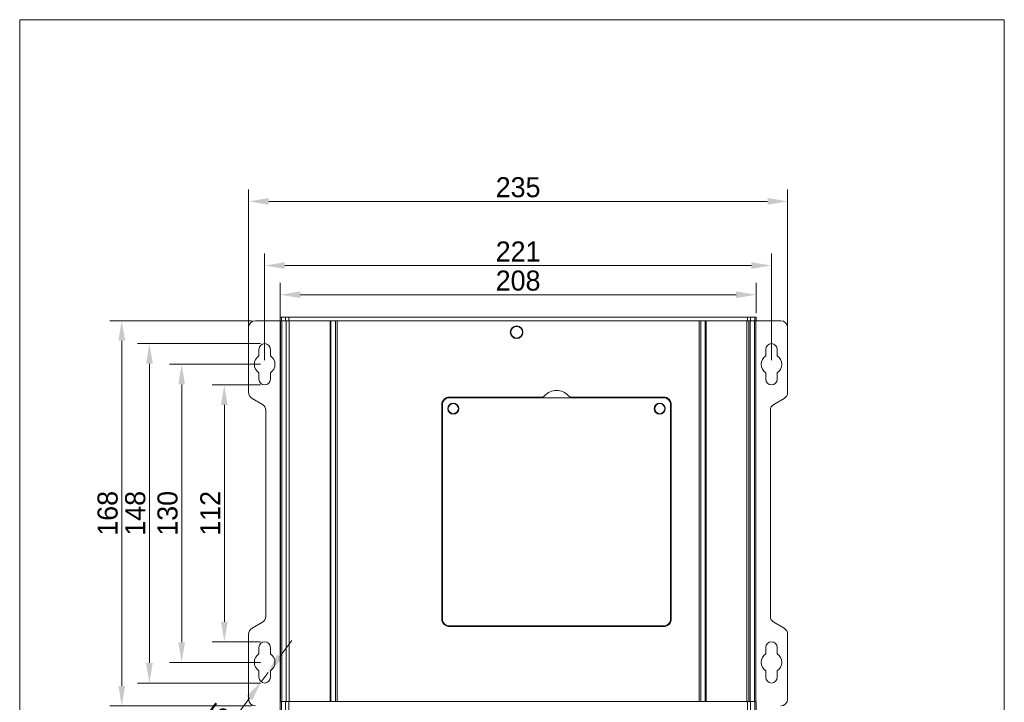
# Model space of a CAD drawing. Header units: millimetres. Extents: x 10000 to 10429, y -3552 to -3104.
# Tile 47 of 47: x 10000 to 10429, y -3402 to -3104. Entities that reach past the tile are written whole.
import ezdxf

# ---------------------------------------------------------------- set-up
doc = ezdxf.new("R2010")
doc.units = ezdxf.units.MM
doc.layers.get('Defpoints').update_dxf_attribs({"lineweight": 18})
doc.layers.add('1', color=7, linetype='Continuous', true_color=0xffffff)
doc.layers.add('7标注层', color=4, linetype='Continuous', lineweight=18)
doc.styles.add('3.5', font='txt', dxfattribs={"height": 8.75})
doc.dimstyles.new('ISO-3.5', dxfattribs={"dimtxt": 8.75, "dimasz": 8.75, "dimexe": 5.25, "dimexo": 1.75, "dimgap": 1.75, "dimtad": 1, "dimdsep": 46, "dimtxsty": '3.5', "dimcen": 8.75, "dimclrd": 256, "dimclre": 256, "dimclrt": 256, "dimadec": 1, "dimazin": 0, "dimtp": 2e-09, "dimtm": 1.1e-09, "dimtfac": 1, "dimtmove": 0, "dimatfit": 3, "dimfxl": 0, "dimtolj": 1, "dimlwd": -1, "dimlwe": -1, "dimarcsym": 0})

# ---------------------------------------------------------------- blocks, each defined once
blk = doc.blocks.new('*D57')
at = {"layer": '7标注层', "transparency": 16777216}
for p, q in [((10106.37, -3252.91), (10106.37, -3206.34)), ((10327.37, -3252.91), (10327.37, -3206.34)), ((10115.12, -3211.59), (10318.62, -3211.59))]:
    blk.add_line(p, q, dxfattribs=at)
for points in [[(10115.12, -3210.13), (10115.12, -3213.04), (10106.37, -3211.59)], [(10318.62, -3210.13), (10318.62, -3213.04), (10327.37, -3211.59)]]:
    blk.add_solid(points, dxfattribs=at)
at = {"layer": 'Defpoints', "color": 0, "transparency": 16777216}
for p in [(10327.37, -3211.59), (10106.37, -3254.66), (10327.37, -3254.66)]:
    blk.add_point(p, dxfattribs=at)
at = {"layer": '7标注层', "transparency": 16777216, "insert": (10216.87, -3205.46), "char_height": 8.75, "attachment_point": 5, "style": '3.5'}
blk.add_mtext('\\A1;221', dxfattribs=at)
blk = doc.blocks.new('*D58')
at = {"layer": '7标注层', "transparency": 16777216}
for p, q in [((10104.62, -3254.66), (10064.94, -3254.66)), ((10070.19, -3263.41), (10070.19, -3375.91)), ((10104.62, -3384.66), (10064.94, -3384.66))]:
    blk.add_line(p, q, dxfattribs=at)
for points in [[(10068.73, -3263.41), (10071.65, -3263.41), (10070.19, -3254.66)], [(10068.73, -3375.91), (10071.65, -3375.91), (10070.19, -3384.66)]]:
    blk.add_solid(points, dxfattribs=at)
at = {"layer": 'Defpoints', "color": 0, "transparency": 16777216}
for p in [(10106.37, -3254.66), (10070.19, -3384.66), (10106.37, -3384.66)]:
    blk.add_point(p, dxfattribs=at)
at = {"layer": '7标注层', "transparency": 16777216, "insert": (10064.06, -3319.66), "char_height": 8.75, "attachment_point": 5, "rotation": 90, "style": '3.5'}
blk.add_mtext('\\A1;130', dxfattribs=at)
blk = doc.blocks.new('*D59')
at = {"layer": '7标注层', "transparency": 16777216}
for p, q in [((10099.37, -3246.41), (10099.37, -3178.36)), ((10334.37, -3246.41), (10334.37, -3178.36)), ((10108.12, -3183.61), (10325.62, -3183.61))]:
    blk.add_line(p, q, dxfattribs=at)
for points in [[(10108.12, -3182.15), (10108.12, -3185.07), (10099.37, -3183.61)], [(10325.62, -3182.15), (10325.62, -3185.07), (10334.37, -3183.61)]]:
    blk.add_solid(points, dxfattribs=at)
at = {"layer": 'Defpoints', "color": 0, "transparency": 16777216}
for p in [(10334.37, -3183.61), (10099.37, -3248.16), (10334.37, -3248.16)]:
    blk.add_point(p, dxfattribs=at)
at = {"layer": '7标注层', "transparency": 16777216, "insert": (10216.87, -3177.49), "char_height": 8.75, "attachment_point": 5, "style": '3.5'}
blk.add_mtext('\\A1;235', dxfattribs=at)
blk = doc.blocks.new('*D60')
at = {"layer": '7标注层', "transparency": 16777216}
for p, q in [((10113.17, -3236.9), (10113.17, -3219.08)), ((10320.67, -3232.41), (10320.67, -3219.08)), ((10121.92, -3224.33), (10311.92, -3224.33))]:
    blk.add_line(p, q, dxfattribs=at)
for points in [[(10121.92, -3222.87), (10121.92, -3225.78), (10113.17, -3224.33)], [(10311.92, -3222.87), (10311.92, -3225.78), (10320.67, -3224.33)]]:
    blk.add_solid(points, dxfattribs=at)
at = {"layer": 'Defpoints', "color": 0, "transparency": 16777216}
for p in [(10320.67, -3224.33), (10320.67, -3234.16), (10113.17, -3238.65)]:
    blk.add_point(p, dxfattribs=at)
at = {"layer": '7标注层', "transparency": 16777216, "insert": (10216.87, -3218.2), "char_height": 8.75, "attachment_point": 5, "style": '3.5'}
blk.add_mtext('\\A1;208', dxfattribs=at)
blk = doc.blocks.new('*D61')
at = {"layer": '7标注层', "transparency": 16777216}
for p, q in [((10100.62, -3235.66), (10038.82, -3235.66)), ((10044.07, -3244.41), (10044.07, -3394.91)), ((10100.62, -3403.66), (10038.82, -3403.66))]:
    blk.add_line(p, q, dxfattribs=at)
for points in [[(10042.61, -3244.41), (10045.53, -3244.41), (10044.07, -3235.66)], [(10042.61, -3394.91), (10045.53, -3394.91), (10044.07, -3403.66)]]:
    blk.add_solid(points, dxfattribs=at)
at = {"layer": 'Defpoints', "color": 0, "transparency": 16777216}
for p in [(10102.37, -3235.66), (10044.07, -3403.66), (10102.37, -3403.66)]:
    blk.add_point(p, dxfattribs=at)
at = {"layer": '7标注层', "transparency": 16777216, "insert": (10037.94, -3319.66), "char_height": 8.75, "attachment_point": 5, "rotation": 90, "style": '3.5'}
blk.add_mtext('\\A1;168', dxfattribs=at)
blk = doc.blocks.new('*D62')
at = {"layer": '7标注层', "transparency": 16777216}
for p, q in [((10104.62, -3263.66), (10083.54, -3263.66)), ((10088.79, -3272.41), (10088.79, -3366.91)), ((10104.62, -3375.66), (10083.54, -3375.66))]:
    blk.add_line(p, q, dxfattribs=at)
for points in [[(10087.33, -3272.41), (10090.25, -3272.41), (10088.79, -3263.66)], [(10087.33, -3366.91), (10090.25, -3366.91), (10088.79, -3375.66)]]:
    blk.add_solid(points, dxfattribs=at)
at = {"layer": 'Defpoints', "color": 0, "transparency": 16777216}
for p in [(10106.37, -3263.66), (10088.79, -3375.66), (10106.37, -3375.66)]:
    blk.add_point(p, dxfattribs=at)
at = {"layer": '7标注层', "transparency": 16777216, "insert": (10082.66, -3319.66), "char_height": 8.75, "attachment_point": 5, "rotation": 90, "style": '3.5'}
blk.add_mtext('\\A1;112', dxfattribs=at)
blk = doc.blocks.new('*D63')
at = {"layer": '7标注层', "transparency": 16777216}
for p, q in [((10104.62, -3245.66), (10050.87, -3245.66)), ((10056.12, -3254.41), (10056.12, -3384.91)), ((10104.62, -3393.66), (10050.87, -3393.66))]:
    blk.add_line(p, q, dxfattribs=at)
for points in [[(10054.66, -3254.41), (10057.58, -3254.41), (10056.12, -3245.66)], [(10054.66, -3384.91), (10057.58, -3384.91), (10056.12, -3393.66)]]:
    blk.add_solid(points, dxfattribs=at)
at = {"layer": 'Defpoints', "color": 0, "transparency": 16777216}
for p in [(10106.37, -3245.66), (10056.12, -3393.66), (10106.37, -3393.66)]:
    blk.add_point(p, dxfattribs=at)
at = {"layer": '7标注层', "transparency": 16777216, "insert": (10049.99, -3319.66), "char_height": 8.75, "attachment_point": 5, "rotation": 90, "style": '3.5'}
blk.add_mtext('\\A1;148', dxfattribs=at)
blk = doc.blocks.new('*D64')
at = {"layer": '7标注层', "transparency": 16777216}
for p, q in [((10113.05, -3382.1), (10118.23, -3375.06)), ((10107.86, -3389.15), (10104.89, -3393.18)), ((10084.5, -3420.87), (10099.7, -3400.22))]:
    blk.add_line(p, q, dxfattribs=at)
for points in [[(10111.87, -3381.24), (10114.22, -3382.97), (10107.86, -3389.15)], [(10098.53, -3399.36), (10100.88, -3401.09), (10104.89, -3393.18)]]:
    blk.add_solid(points, dxfattribs=at)
at = {"layer": 'Defpoints', "color": 0, "transparency": 16777216}
for p in [(10107.86, -3389.15), (10104.89, -3393.18)]:
    blk.add_point(p, dxfattribs=at)
at = {"layer": '7标注层', "transparency": 16777216, "insert": (10084.58, -3410.44), "char_height": 8.75, "attachment_point": 5, "rotation": 53.6326, "style": '3.5'}
blk.add_mtext('\\A1;∅5', dxfattribs=at)

msp = doc.modelspace()

# ---------------------------------------------------------------- linework, layer by layer
at = {"layer": '1', "color": 7, "linetype": 'Continuous', "lineweight": 18}
for p, q in [((10113.075, -3235.663), (10102.375, -3235.663)), ((10113.075, -3234.163), (10113.661, -3234.163)), ((10113.075, -3235.663), (10113.075, -3234.163)), ((10113.661, -3235.663), (10113.075, -3235.663)), ((10113.175, -3235.663), (10113.175, -3401.662)), ((10113.275, -3235.663), (10113.275, -3401.663)), ((10113.661, -3234.163), (10115.489, -3234.163)), ((10113.661, -3234.163), (10113.661, -3235.663)), ((10115.489, -3235.663), (10113.661, -3235.663)), ((10113.861, -3401.663), (10113.861, -3235.663)), ((10115.489, -3234.163), (10116.903, -3234.163)), ((10115.489, -3235.663), (10115.489, -3234.163)), ((10116.903, -3235.663), (10115.489, -3235.663)), ((10115.689, -3235.663), (10115.689, -3401.663)), ((10316.846, -3234.163), (10116.903, -3234.163)), ((10116.903, -3234.163), (10116.903, -3235.663)), ((10316.846, -3235.663), (10116.903, -3235.663)), ((10117.103, -3401.663), (10117.103, -3235.663)), ((10134.875, -3235.663), (10134.875, -3401.663)), ((10135.275, -3401.663), (10135.275, -3235.663)), ((10137.23, -3235.663), (10137.23, -3401.663)), ((10137.952, -3235.663), (10137.952, -3401.663)), ((10295.798, -3401.663), (10295.798, -3235.663)), ((10296.519, -3401.663), (10296.519, -3235.663)), ((10298.475, -3235.663), (10298.475, -3401.663)), ((10298.875, -3235.663), (10298.875, -3401.663)), ((10316.646, -3401.663), (10316.646, -3235.663)), ((10316.846, -3234.163), (10318.261, -3234.163)), ((10316.846, -3235.663), (10316.846, -3234.163)), ((10318.046, -3235.663), (10316.846, -3235.663)), ((10317.518, -3401.663), (10317.518, -3235.663)), ((10318.046, -3235.663), (10318.061, -3235.663)), ((10318.061, -3235.663), (10318.061, -3401.663)), ((10318.261, -3235.663), (10318.061, -3235.663)), ((10318.261, -3234.163), (10320.089, -3234.163)), ((10318.261, -3234.163), (10318.261, -3235.663)), ((10320.089, -3235.663), (10318.261, -3235.663)), ((10319.889, -3401.663), (10319.889, -3235.663)), ((10320.089, -3234.163), (10320.675, -3234.163)), ((10320.089, -3235.663), (10320.089, -3234.163)), ((10320.675, -3235.663), (10320.089, -3235.663)), ((10320.475, -3235.663), (10320.475, -3401.663)), ((10320.575, -3401.662), (10320.575, -3235.663)), ((10320.675, -3234.163), (10320.675, -3235.663)), ((10331.375, -3235.663), (10320.675, -3235.663)), ((10099.375, -3238.663), (10099.375, -3266.931)), ((10334.375, -3266.931), (10334.375, -3238.663)), ((10103.875, -3250.921), (10103.875, -3248.163)), ((10108.875, -3248.163), (10108.875, -3250.921)), ((10324.875, -3248.163), (10324.875, -3250.921)), ((10329.875, -3250.921), (10329.875, -3248.163)), ((10103.875, -3261.163), (10103.875, -3258.404)), ((10108.875, -3258.404), (10108.875, -3261.163)), ((10324.875, -3258.404), (10324.875, -3261.163)), ((10329.875, -3261.163), (10329.875, -3258.404)), ((10100.875, -3269.529), (10105.375, -3272.127)), ((10227.197, -3268.951), (10186.875, -3268.951)), ((10186.875, -3269.251), (10280.375, -3269.251)), ((10280.375, -3268.951), (10240.052, -3268.951)), ((10328.375, -3272.127), (10332.875, -3269.529)), ((10106.875, -3274.725), (10106.875, -3364.601)), ((10183.575, -3272.251), (10183.575, -3365.751)), ((10183.875, -3365.751), (10183.875, -3272.251)), ((10283.375, -3272.251), (10283.375, -3365.751)), ((10283.675, -3365.751), (10283.675, -3272.251)), ((10326.875, -3364.601), (10326.875, -3274.725)), ((10105.375, -3367.199), (10100.875, -3369.797)), ((10280.375, -3368.751), (10186.875, -3368.751)), ((10186.875, -3369.051), (10280.375, -3369.051)), ((10332.875, -3369.797), (10328.375, -3367.199)), ((10099.375, -3372.395), (10099.375, -3400.663)), ((10334.375, -3400.663), (10334.375, -3372.395)), ((10103.875, -3378.163), (10103.875, -3380.921)), ((10108.875, -3380.921), (10108.875, -3378.163)), ((10324.875, -3380.921), (10324.875, -3378.163)), ((10329.875, -3378.163), (10329.875, -3380.921)), ((10103.875, -3388.404), (10103.875, -3391.163)), ((10108.875, -3391.163), (10108.875, -3388.404)), ((10324.875, -3391.163), (10324.875, -3388.404)), ((10329.875, -3388.404), (10329.875, -3391.163)), ((10113.075, -3401.663), (10113.661, -3401.663)), ((10113.075, -3406.663), (10113.075, -3401.663)), ((10113.661, -3401.663), (10115.489, -3401.663)), ((10113.661, -3401.663), (10113.661, -3406.663)), ((10115.489, -3401.663), (10116.903, -3401.663)), ((10115.489, -3406.663), (10115.489, -3401.663)), ((10316.846, -3401.663), (10116.903, -3401.663)), ((10116.903, -3401.663), (10116.903, -3406.663)), ((10316.846, -3406.663), (10316.846, -3401.663)), ((10316.846, -3401.663), (10318.046, -3401.663)), ((10318.061, -3401.663), (10318.046, -3401.663)), ((10318.061, -3401.663), (10318.261, -3401.663)), ((10318.261, -3401.663), (10320.089, -3401.663)), ((10318.261, -3401.663), (10318.261, -3406.663)), ((10320.089, -3401.663), (10320.675, -3401.663)), ((10320.089, -3406.663), (10320.089, -3401.663)), ((10320.675, -3401.663), (10320.675, -3406.663))]:
    msp.add_line(p, q, dxfattribs=at)
for centre, radius in [((10216.225, -3240.663), 2.75), ((10216.225, -3240.663), 2.55), ((10188.625, -3274.001), 2.4), ((10188.625, -3274.001), 2.2), ((10278.625, -3274.001), 2.4), ((10278.625, -3274.001), 2.2)]:
    msp.add_circle(centre, radius, dxfattribs=at)
for centre, radius, start, end in [((10102.375, -3238.663), 3, 90, 180), ((10331.375, -3238.663), 3, 0, 90), ((10106.375, -3248.163), 2.5, 0, 180), ((10327.375, -3248.163), 2.5, 0, 180), ((10106.375, -3254.663), 4.5, 123.74899, 236.25101), ((10106.375, -3254.663), 4.5, 303.74899, 56.25101), ((10327.375, -3254.663), 4.5, 123.74899, 236.25101), ((10327.375, -3254.663), 4.5, 303.74899, 56.25101), ((10106.375, -3261.163), 2.5, 180, 0), ((10327.375, -3261.163), 2.5, 180, 0), ((10102.375, -3266.931), 3, 180, 240), ((10233.625, -3273.114), 7, 42.36933, 137.63067), ((10331.375, -3266.931), 3, 300, 0), ((10186.875, -3272.251), 3.3, 90, 180), ((10186.875, -3272.251), 3, 90, 180), ((10227.197, -3267.251), 1.7, 270, 317.63067), ((10240.052, -3267.251), 1.7, 222.36933, 270), ((10280.375, -3272.251), 3.3, 0, 90), ((10280.375, -3272.251), 3, 0, 90), ((10103.875, -3274.725), 3, 0, 60), ((10329.875, -3274.725), 3, 120, 180), ((10103.875, -3364.601), 3, 300, 0), ((10186.875, -3365.751), 3.3, 180, 270), ((10186.875, -3365.751), 3, 180, 270), ((10280.375, -3365.751), 3.3, 270, 0), ((10280.375, -3365.751), 3, 270, 0), ((10329.875, -3364.601), 3, 180, 240), ((10102.375, -3372.395), 3, 120, 180), ((10331.375, -3372.395), 3, 0, 60), ((10106.375, -3378.163), 2.5, 0, 180), ((10327.375, -3378.163), 2.5, 0, 180), ((10106.375, -3384.663), 4.5, 123.74899, 236.25101), ((10106.375, -3384.663), 4.5, 303.74899, 56.25101), ((10327.375, -3384.663), 4.5, 123.74899, 236.25101), ((10327.375, -3384.663), 4.5, 303.74899, 56.25101), ((10106.375, -3391.163), 2.5, 180, 0), ((10327.375, -3391.163), 2.5, 180, 0), ((10102.375, -3400.663), 3, 180, 270), ((10331.375, -3400.663), 3, 270, 0)]:
    msp.add_arc(centre, radius, start, end, dxfattribs=at)
at = {"layer": '7标注层', "color": 7}
msp.add_lwpolyline([(9999.561, -3426.977), (10428.867, -3426.977), (10428.867, -3104.369), (9999.561, -3104.369)], close=True, dxfattribs=at)

# ---------------------------------------------------------------- dimensions: what is measured, and where the dimension line sits
for base, p1, p2, picture, middle in [((10334.375, -3183.611), (10099.375, -3248.163), (10334.375, -3248.163), '*D59', (10216.875, -3177.486)), ((10327.375, -3211.587), (10106.375, -3254.663), (10327.375, -3254.663), '*D57', (10216.875, -3205.462))]:
    dim = msp.add_linear_dim(base=base, p1=p1, p2=p2, dimstyle='ISO-3.5', dxfattribs=at)
    dim.commit()
    dim.dimension.update_dxf_attribs({"geometry": picture, "text_midpoint": middle})
dim = msp.add_linear_dim(base=(10320.675, -3224.326), p1=(10113.175, -3238.646), p2=(10320.675, -3234.163), text='208', dimstyle='ISO-3.5', dxfattribs=at)
dim.commit()
dim.dimension.update_dxf_attribs({"geometry": '*D60', "text_midpoint": (10216.875, -3224.326), "dimtype": 160})
for base, p1, p2, picture, middle in [((10044.07, -3403.663), (10102.375, -3235.663), (10102.375, -3403.663), '*D61', (10037.945, -3319.663)), ((10056.118, -3393.663), (10106.375, -3245.663), (10106.375, -3393.663), '*D63', (10049.993, -3319.663)), ((10070.188, -3384.663), (10106.375, -3254.663), (10106.375, -3384.663), '*D58', (10064.063, -3319.663)), ((10088.788, -3375.663), (10106.375, -3263.663), (10106.375, -3375.663), '*D62', (10082.663, -3319.663))]:
    dim = msp.add_linear_dim(base=base, p1=p1, p2=p2, angle=90, dimstyle='ISO-3.5', dxfattribs=at)
    dim.commit()
    dim.dimension.update_dxf_attribs({"geometry": picture, "text_midpoint": middle})
dim = msp.add_diameter_dim_2p(p1=(10107.857, -3389.15), p2=(10104.892, -3393.176), dimstyle='ISO-3.5', dxfattribs=at)
dim.commit()
dim.dimension.update_dxf_attribs({"geometry": '*D64', "text_midpoint": (10084.575, -3410.436)})

doc.saveas('drawing.dxf')
